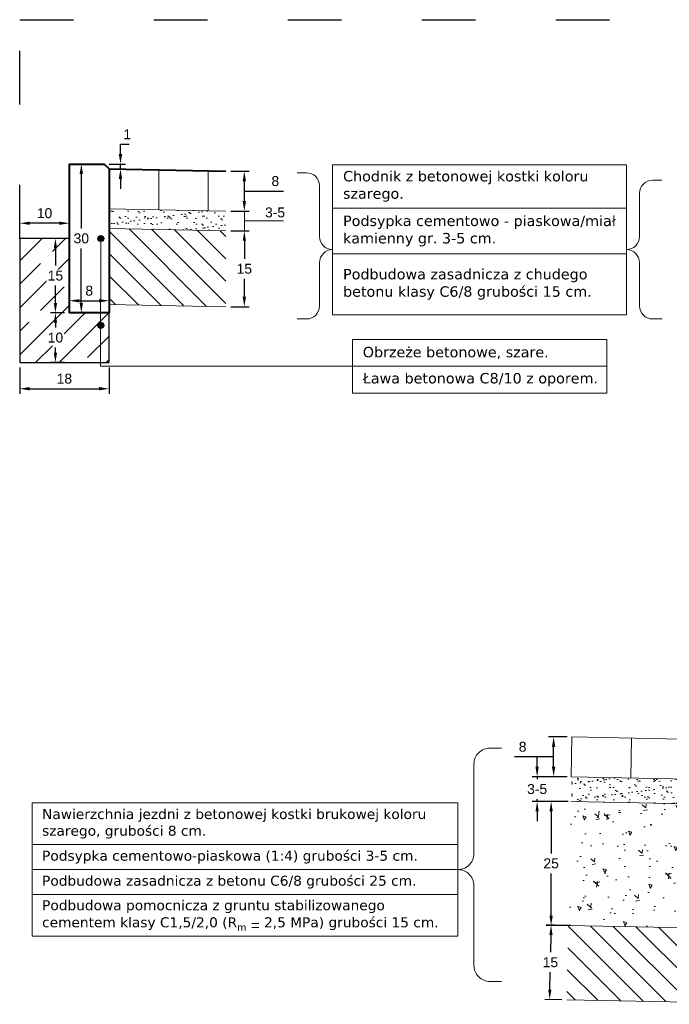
# Model space of a CAD drawing. Header units: millimetres. Extents: x 2422 to 2697, y 999 to 1037.
# Tile 28 of 48: x 2656.48 to 2657.79, y 1020.59 to 1022.57. Entities that reach past the tile are written whole.
import ezdxf

# ---------------------------------------------------------------- set-up
doc = ezdxf.new("R2010")
doc.units = ezdxf.units.MM
doc.linetypes.add('ACAD_ISO03W100', pattern=[30, 12, -18])
for name, color, linetype, lineweight, true_color in [('1_warstwa_ścier.', 7, 'Continuous', 15, 0x636363), ('_JB_Warstwy_Wiążące', 7, 'Continuous', 13, 0x636363), ('Podbudowa_beton', 7, 'Continuous', 13, 0x906713), ('Ulepszone_podloze_stab.', 7, 'Continuous', 13, 0x99410b)]:
    doc.layers.add(name, color=color, linetype=linetype, lineweight=lineweight, true_color=true_color)
doc.layers.add('4_podbudowa_pom.', color=7, linetype='Continuous', true_color=0x906713)
for name, color, linetype, lineweight in [('_JB_Chodnik', 52, 'Continuous', 9), ('_JB_Opisowe', 7, 'Continuous', 0), ('_PN-konstrukcja_linie', 7, 'Continuous', 18), ('_PN-konstrukcja_wypełnienie', 7, 'Continuous', 0), ('_PN-kostka_szara', 251, 'Continuous', 13), ('_PN-kraweznik', 7, 'Continuous', 40), ('_PN-nawierzchnia_kostka_szara', 251, 'Continuous', 40), ('_PN-podsypka_wypełnienie', 7, 'Continuous', 9), ('_PN-ława-wypełnienie', 7, 'Continuous', 0), ('_SZK-wymiary_0.2', 7, 'Continuous', 15), ('opis', 2, 'Continuous', 9)]:
    doc.layers.add(name, color=color, linetype=linetype, lineweight=lineweight)
for name, color, linetype in [('_PN-ława', 7, 'Continuous'), ('_SZK-opis_0.2', 7, 'Continuous'), ('Podsypka', 30, 'Continuous'), ('Tabelka', 7, 'Continuous')]:
    doc.layers.add(name, color=color, linetype=linetype)
doc.layers.add('TEMP', color=80, linetype='Continuous', plot=False)
doc.styles.add('kuba', font='verdana.ttf', dxfattribs={"height": 0.1})
doc.styles.add('standard szczeg', font='arial.ttf', dxfattribs={"height": 0.02})
doc.dimstyles.new('p normalny szczeg.', dxfattribs={"dimtxt": 0.02, "dimasz": 0.02, "dimexe": 0.01, "dimexo": 0.01, "dimgap": 0.01, "dimtad": 1, "dimtih": 1, "dimtoh": 1, "dimdec": 0, "dimlfac": 100, "dimzin": 1, "dimtxsty": 'standard szczeg', "dimcen": 2.5, "dimazin": 0, "dimtfac": 1, "dimtdec": 0, "dimtmove": 0, "dimatfit": 3, "dimfxl": 1, "dimarcsym": 0})

# ---------------------------------------------------------------- blocks, each defined once
blk = doc.blocks.new('*D62')
at = {"layer": '_SZK-wymiary_0.2', "color": 0, "lineweight": -2, "transparency": 16777216}
for p, q in [((2656.9083, 1022.1475), (2656.9453, 1022.1475)), ((2656.9353, 1022.1275), (2656.9353, 1022.0912)), ((2656.9353, 1022.0145), (2656.9353, 1022.0508)), ((2656.9083, 1021.9945), (2656.9453, 1021.9945))]:
    blk.add_line(p, q, dxfattribs=at)
at = {"layer": '_SZK-wymiary_0.2', "color": 0, "transparency": 16777216}
for points in [[(2656.932, 1022.1275), (2656.9386, 1022.1275), (2656.9353, 1022.1475)], [(2656.932, 1022.0145), (2656.9386, 1022.0145), (2656.9353, 1021.9945)]]:
    blk.add_solid(points, dxfattribs=at)
at = {"layer": 'Defpoints', "color": 0, "transparency": 16777216}
for p in [(2656.8983, 1022.1475), (2656.8983, 1021.9945), (2656.9353, 1021.9945)]:
    blk.add_point(p, dxfattribs=at)
at = {"layer": '_SZK-wymiary_0.2', "color": 0, "transparency": 16777216, "insert": (2656.9353, 1022.071), "char_height": 0.02, "attachment_point": 5, "style": 'standard szczeg'}
blk.add_mtext('15', dxfattribs=at)
blk = doc.blocks.new('*D63')
at = {"layer": '_SZK-wymiary_0.2', "color": 0, "lineweight": -2, "ltscale": 0.09, "transparency": 16777216}
for p, q in [((2656.9083, 1022.2675), (2656.9453, 1022.2675)), ((2656.9353, 1022.2075), (2656.9353, 1022.2475)), ((2656.9353, 1022.2275), (2656.9811, 1022.2275)), ((2656.9811, 1022.2275), (2657.0143, 1022.2275)), ((2656.9083, 1022.1875), (2656.9453, 1022.1875))]:
    blk.add_line(p, q, dxfattribs=at)
at = {"layer": '_SZK-wymiary_0.2', "color": 0, "ltscale": 0.09, "transparency": 16777216}
for points in [[(2656.932, 1022.2475), (2656.9386, 1022.2475), (2656.9353, 1022.2675)], [(2656.932, 1022.2075), (2656.9386, 1022.2075), (2656.9353, 1022.1875)]]:
    blk.add_solid(points, dxfattribs=at)
at = {"layer": 'Defpoints', "color": 0, "ltscale": 0.09, "transparency": 16777216}
for p in [(2656.8983, 1022.2675), (2656.9353, 1022.2675), (2656.8983, 1022.1875)]:
    blk.add_point(p, dxfattribs=at)
at = {"layer": '_SZK-wymiary_0.2', "color": 0, "ltscale": 0.09, "transparency": 16777216, "insert": (2656.9977, 1022.2477), "char_height": 0.02, "attachment_point": 5, "style": 'standard szczeg', "bg_fill": 3, "box_fill_scale": 1.1, "bg_fill_color": 256, "bg_fill_true_color": 13158600, "bg_fill_transparency": 0}
blk.add_mtext('8', dxfattribs=at)
blk = doc.blocks.new('*D64')
at = {"layer": '_SZK-wymiary_0.2', "color": 0, "lineweight": -2, "transparency": 16777216}
for p, q in [((2656.6858, 1022.3022), (2656.6858, 1022.3222)), ((2656.6858, 1022.3222), (2656.7031, 1022.3222)), ((2656.6628, 1022.2822), (2656.6958, 1022.2822)), ((2656.6728, 1022.2722), (2656.6958, 1022.2722)), ((2656.6858, 1022.2722), (2656.6858, 1022.2822)), ((2656.6858, 1022.2522), (2656.6858, 1022.2322))]:
    blk.add_line(p, q, dxfattribs=at)
at = {"layer": '_SZK-wymiary_0.2', "color": 0, "transparency": 16777216}
for points in [[(2656.6824, 1022.3022), (2656.6891, 1022.3022), (2656.6858, 1022.2822)], [(2656.6824, 1022.2522), (2656.6891, 1022.2522), (2656.6858, 1022.2722)]]:
    blk.add_solid(points, dxfattribs=at)
at = {"layer": 'Defpoints', "color": 0, "transparency": 16777216}
for p in [(2656.6528, 1022.2822), (2656.6628, 1022.2722), (2656.6858, 1022.2822)]:
    blk.add_point(p, dxfattribs=at)
at = {"layer": '_SZK-wymiary_0.2', "color": 0, "transparency": 16777216, "insert": (2656.6995, 1022.3422), "char_height": 0.02, "attachment_point": 5, "style": 'standard szczeg', "bg_fill": 3, "box_fill_scale": 1.1, "bg_fill_color": 256, "bg_fill_true_color": 13158600, "bg_fill_transparency": 0}
blk.add_mtext('1', dxfattribs=at)
blk = doc.blocks.new('*D65')
at = {"layer": '_SZK-wymiary_0.2', "color": 0, "lineweight": -2, "transparency": 16777216}
for p, q in [((2656.4828, 1022.1422), (2656.4828, 1022.1728)), ((2656.5828, 1022.1422), (2656.5828, 1022.1728)), ((2656.5628, 1022.1628), (2656.5028, 1022.1628))]:
    blk.add_line(p, q, dxfattribs=at)
at = {"layer": '_SZK-wymiary_0.2', "color": 0, "transparency": 16777216}
for points in [[(2656.5028, 1022.1661), (2656.5028, 1022.1595), (2656.4828, 1022.1628)], [(2656.5628, 1022.1661), (2656.5628, 1022.1595), (2656.5828, 1022.1628)]]:
    blk.add_solid(points, dxfattribs=at)
at = {"layer": 'Defpoints', "color": 0, "transparency": 16777216}
for p in [(2656.4828, 1022.1628), (2656.4828, 1022.1322), (2656.5828, 1022.1322)]:
    blk.add_point(p, dxfattribs=at)
at = {"layer": '_SZK-wymiary_0.2', "color": 0, "transparency": 16777216, "insert": (2656.5328, 1022.183), "char_height": 0.02, "attachment_point": 5, "style": 'standard szczeg', "bg_fill": 3, "box_fill_scale": 1.1, "bg_fill_color": 256, "bg_fill_true_color": 13158600, "bg_fill_transparency": 0}
blk.add_mtext('10', dxfattribs=at)
blk = doc.blocks.new('*D66')
at = {"layer": '_SZK-wymiary_0.2', "color": 0, "lineweight": -2, "transparency": 16777216}
for p, q in [((2656.5728, 1022.1322), (2656.5447, 1022.1322)), ((2656.5547, 1022.1122), (2656.5547, 1022.0774)), ((2656.5547, 1022.0022), (2656.5547, 1022.037)), ((2656.5728, 1021.9822), (2656.5447, 1021.9822))]:
    blk.add_line(p, q, dxfattribs=at)
at = {"layer": '_SZK-wymiary_0.2', "color": 0, "transparency": 16777216}
for points in [[(2656.5514, 1022.1122), (2656.5581, 1022.1122), (2656.5547, 1022.1322)], [(2656.5514, 1022.0022), (2656.5581, 1022.0022), (2656.5547, 1021.9822)]]:
    blk.add_solid(points, dxfattribs=at)
at = {"layer": 'Defpoints', "color": 0, "transparency": 16777216}
for p in [(2656.5828, 1022.1322), (2656.5547, 1021.9822), (2656.5828, 1021.9822)]:
    blk.add_point(p, dxfattribs=at)
at = {"layer": '_SZK-wymiary_0.2', "color": 0, "transparency": 16777216, "insert": (2656.5547, 1022.0572), "char_height": 0.02, "attachment_point": 5, "style": 'standard szczeg', "bg_fill": 3, "box_fill_scale": 1.1, "bg_fill_color": 256, "bg_fill_true_color": 13158600, "bg_fill_transparency": 0}
blk.add_mtext('15', dxfattribs=at)
blk = doc.blocks.new('*D67')
at = {"layer": '_SZK-wymiary_0.2', "color": 0, "lineweight": -2, "transparency": 16777216}
for p, q in [((2656.5728, 1021.9822), (2656.5447, 1021.9822)), ((2656.5547, 1021.9622), (2656.5547, 1021.9524)), ((2656.5547, 1021.9022), (2656.5547, 1021.912)), ((2656.5728, 1021.8822), (2656.5447, 1021.8822))]:
    blk.add_line(p, q, dxfattribs=at)
at = {"layer": '_SZK-wymiary_0.2', "color": 0, "transparency": 16777216}
for points in [[(2656.5514, 1021.9622), (2656.5581, 1021.9622), (2656.5547, 1021.9822)], [(2656.5514, 1021.9022), (2656.5581, 1021.9022), (2656.5547, 1021.8822)]]:
    blk.add_solid(points, dxfattribs=at)
at = {"layer": 'Defpoints', "color": 0, "transparency": 16777216}
for p in [(2656.5828, 1021.9822), (2656.5547, 1021.8822), (2656.5828, 1021.8822)]:
    blk.add_point(p, dxfattribs=at)
at = {"layer": '_SZK-wymiary_0.2', "color": 0, "transparency": 16777216, "insert": (2656.5547, 1021.9322), "char_height": 0.02, "attachment_point": 5, "style": 'standard szczeg', "bg_fill": 3, "box_fill_scale": 1.1, "bg_fill_color": 256, "bg_fill_true_color": 13158600, "bg_fill_transparency": 0}
blk.add_mtext('10', dxfattribs=at)
blk = doc.blocks.new('*D68')
at = {"layer": '_SZK-wymiary_0.2', "color": 0, "lineweight": -2, "transparency": 16777216}
for p, q in [((2656.4828, 1021.8722), (2656.4828, 1021.8192)), ((2656.6628, 1021.8722), (2656.6628, 1021.8192)), ((2656.5028, 1021.8292), (2656.6428, 1021.8292))]:
    blk.add_line(p, q, dxfattribs=at)
at = {"layer": '_SZK-wymiary_0.2', "color": 0, "transparency": 16777216}
for points in [[(2656.5028, 1021.8326), (2656.5028, 1021.8259), (2656.4828, 1021.8292)], [(2656.6428, 1021.8326), (2656.6428, 1021.8259), (2656.6628, 1021.8292)]]:
    blk.add_solid(points, dxfattribs=at)
at = {"layer": 'Defpoints', "color": 0, "transparency": 16777216}
for p in [(2656.4828, 1021.8822), (2656.6628, 1021.8822), (2656.6628, 1021.8292)]:
    blk.add_point(p, dxfattribs=at)
at = {"layer": '_SZK-wymiary_0.2', "color": 0, "transparency": 16777216, "insert": (2656.5728, 1021.8494), "char_height": 0.02, "attachment_point": 5, "style": 'standard szczeg', "bg_fill": 3, "box_fill_scale": 1.1, "bg_fill_color": 256, "bg_fill_true_color": 13158600, "bg_fill_transparency": 0}
blk.add_mtext('18', dxfattribs=at)
blk = doc.blocks.new('*D69')
at = {"layer": '_SZK-wymiary_0.2', "color": 0, "lineweight": -2, "transparency": 16777216}
for p, q in [((2656.5828, 1021.9922), (2656.5828, 1022.0166)), ((2656.6628, 1021.9922), (2656.6628, 1022.0166)), ((2656.6028, 1022.0066), (2656.6428, 1022.0066))]:
    blk.add_line(p, q, dxfattribs=at)
at = {"layer": '_SZK-wymiary_0.2', "color": 0, "transparency": 16777216}
for points in [[(2656.6028, 1022.0099), (2656.6028, 1022.0032), (2656.5828, 1022.0066)], [(2656.6428, 1022.0099), (2656.6428, 1022.0032), (2656.6628, 1022.0066)]]:
    blk.add_solid(points, dxfattribs=at)
at = {"layer": 'Defpoints', "color": 0, "transparency": 16777216}
for p in [(2656.6628, 1022.0066), (2656.5828, 1021.9822), (2656.6628, 1021.9822)]:
    blk.add_point(p, dxfattribs=at)
at = {"layer": '_SZK-wymiary_0.2', "color": 0, "transparency": 16777216, "insert": (2656.6228, 1022.0268), "char_height": 0.02, "attachment_point": 5, "style": 'standard szczeg', "bg_fill": 3, "box_fill_scale": 1.1, "bg_fill_color": 256, "bg_fill_true_color": 13158600, "bg_fill_transparency": 0}
blk.add_mtext('8', dxfattribs=at)
blk = doc.blocks.new('*D70')
at = {"layer": '_SZK-wymiary_0.2', "color": 0, "lineweight": -2, "transparency": 16777216}
for p, q in [((2656.6078, 1022.2822), (2656.5969, 1022.2822)), ((2656.6069, 1022.2622), (2656.6069, 1022.1524)), ((2656.6069, 1022.0022), (2656.6069, 1022.112)), ((2656.6128, 1021.9822), (2656.5969, 1021.9822))]:
    blk.add_line(p, q, dxfattribs=at)
at = {"layer": '_SZK-wymiary_0.2', "color": 0, "transparency": 16777216}
for points in [[(2656.6035, 1022.2622), (2656.6102, 1022.2622), (2656.6069, 1022.2822)], [(2656.6035, 1022.0022), (2656.6102, 1022.0022), (2656.6069, 1021.9822)]]:
    blk.add_solid(points, dxfattribs=at)
at = {"layer": 'Defpoints', "color": 0, "transparency": 16777216}
for p in [(2656.6069, 1022.2822), (2656.6178, 1022.2822), (2656.6228, 1021.9822)]:
    blk.add_point(p, dxfattribs=at)
at = {"layer": '_SZK-wymiary_0.2', "color": 0, "transparency": 16777216, "insert": (2656.6069, 1022.1322), "char_height": 0.02, "attachment_point": 5, "style": 'standard szczeg', "bg_fill": 3, "box_fill_scale": 1.1, "bg_fill_color": 256, "bg_fill_true_color": 13158600, "bg_fill_transparency": 0}
blk.add_mtext('30', dxfattribs=at)
blk = doc.blocks.new('*D494')
at = {"layer": '_SZK-wymiary_0.2', "color": 0, "lineweight": -2, "ltscale": 0.09, "transparency": 16777216}
for p, q in [((2657.5854, 1021.1271), (2657.5484, 1021.1271)), ((2657.5584, 1021.0671), (2657.5584, 1021.1071)), ((2657.5126, 1021.0871), (2657.4794, 1021.0871)), ((2657.5584, 1021.0871), (2657.5126, 1021.0871)), ((2657.5854, 1021.0471), (2657.5484, 1021.0471))]:
    blk.add_line(p, q, dxfattribs=at)
at = {"layer": '_SZK-wymiary_0.2', "color": 0, "ltscale": 0.09, "transparency": 16777216}
for points in [[(2657.5551, 1021.1071), (2657.5617, 1021.1071), (2657.5584, 1021.1271)], [(2657.5551, 1021.0671), (2657.5617, 1021.0671), (2657.5584, 1021.0471)]]:
    blk.add_solid(points, dxfattribs=at)
at = {"layer": 'Defpoints', "color": 0, "ltscale": 0.09, "transparency": 16777216}
for p in [(2657.5584, 1021.1271), (2657.5954, 1021.1271), (2657.5954, 1021.0471)]:
    blk.add_point(p, dxfattribs=at)
at = {"layer": '_SZK-wymiary_0.2', "color": 0, "ltscale": 0.09, "transparency": 16777216, "insert": (2657.496, 1021.1073), "char_height": 0.02, "attachment_point": 5, "style": 'standard szczeg', "bg_fill": 3, "box_fill_scale": 1.1, "bg_fill_color": 256, "bg_fill_true_color": 13158600, "bg_fill_transparency": 0}
blk.add_mtext('8', dxfattribs=at)
blk = doc.blocks.new('*D495')
at = {"layer": '_SZK-wymiary_0.2', "color": 0, "lineweight": -2, "transparency": 16777216}
for p, q in [((2657.5252, 1021.0671), (2657.5252, 1021.0871)), ((2657.5854, 1021.0471), (2657.5152, 1021.0471)), ((2657.5252, 1021.0471), (2657.5252, 1021.0423)), ((2657.588, 1020.9971), (2657.5152, 1020.9971)), ((2657.5252, 1020.9971), (2657.5252, 1021.0019)), ((2657.5252, 1020.9771), (2657.5252, 1020.9571))]:
    blk.add_line(p, q, dxfattribs=at)
at = {"layer": '_SZK-wymiary_0.2', "color": 0, "transparency": 16777216}
for points in [[(2657.5218, 1021.0671), (2657.5285, 1021.0671), (2657.5252, 1021.0471)], [(2657.5218, 1020.9771), (2657.5285, 1020.9771), (2657.5252, 1020.9971)]]:
    blk.add_solid(points, dxfattribs=at)
at = {"layer": 'Defpoints', "color": 0, "transparency": 16777216}
for p in [(2657.5252, 1021.0471), (2657.5954, 1021.0471), (2657.598, 1020.9971)]:
    blk.add_point(p, dxfattribs=at)
at = {"layer": '_SZK-wymiary_0.2', "color": 0, "transparency": 16777216, "insert": (2657.5252, 1021.0221), "char_height": 0.02, "attachment_point": 5, "style": 'standard szczeg', "bg_fill": 3, "box_fill_scale": 1.1, "bg_fill_color": 256, "bg_fill_true_color": 13158600, "bg_fill_transparency": 0}
blk.add_mtext('3-5', dxfattribs=at)
blk = doc.blocks.new('*D496')
at = {"layer": '_SZK-wymiary_0.2', "color": 0, "lineweight": -2, "transparency": 16777216}
for p, q in [((2657.588, 1020.9971), (2657.5434, 1020.9971)), ((2657.5534, 1020.9771), (2657.5534, 1020.8924)), ((2657.5534, 1020.7672), (2657.5534, 1020.852)), ((2657.593, 1020.7472), (2657.5434, 1020.7472))]:
    blk.add_line(p, q, dxfattribs=at)
at = {"layer": '_SZK-wymiary_0.2', "color": 0, "transparency": 16777216}
for points in [[(2657.55, 1020.9771), (2657.5567, 1020.9771), (2657.5534, 1020.9971)], [(2657.55, 1020.7672), (2657.5567, 1020.7672), (2657.5534, 1020.7472)]]:
    blk.add_solid(points, dxfattribs=at)
at = {"layer": 'Defpoints', "color": 0, "transparency": 16777216}
for p in [(2657.598, 1020.9971), (2657.5534, 1020.7472), (2657.603, 1020.7472)]:
    blk.add_point(p, dxfattribs=at)
at = {"layer": '_SZK-wymiary_0.2', "color": 0, "transparency": 16777216, "insert": (2657.5534, 1020.8722), "char_height": 0.02, "attachment_point": 5, "style": 'standard szczeg'}
blk.add_mtext('25', dxfattribs=at)
blk = doc.blocks.new('*D497')
at = {"layer": 'Defpoints', "color": 0, "ltscale": 0.02, "transparency": 16777216}
for p in [(2657.5878, 1020.7472), (2657.5504, 1020.5979), (2657.5848, 1020.5972)]:
    blk.add_point(p, dxfattribs=at)
at = {"layer": 'Tabelka', "color": 0, "lineweight": -2, "ltscale": 0.02, "transparency": 16777216}
for p, q in [((2657.5778, 1020.7474), (2657.5434, 1020.7481)), ((2657.553, 1020.7279), (2657.5523, 1020.6931)), ((2657.5508, 1020.6179), (2657.5515, 1020.6527)), ((2657.5748, 1020.5974), (2657.5404, 1020.5981))]:
    blk.add_line(p, q, dxfattribs=at)
at = {"layer": 'Tabelka', "color": 0, "ltscale": 0.02, "transparency": 16777216}
for points in [[(2657.5497, 1020.728), (2657.5563, 1020.7278), (2657.5534, 1020.7479)], [(2657.5475, 1020.618), (2657.5541, 1020.6178), (2657.5504, 1020.5979)]]:
    blk.add_solid(points, dxfattribs=at)
at = {"layer": 'Tabelka', "color": 0, "ltscale": 0.02, "transparency": 16777216, "insert": (2657.5519, 1020.6729), "char_height": 0.02, "attachment_point": 5, "style": 'standard szczeg'}
blk.add_mtext('15', dxfattribs=at)

msp = doc.modelspace()

# ---------------------------------------------------------------- hatches: boundary and pattern name
at = {"layer": '_PN-konstrukcja_wypełnienie', "lineweight": 0, "ltscale": 0.09}
h = msp.add_hatch(dxfattribs=at)
h.set_pattern_fill('ANSI31', color=256, scale=0.01, angle=90)
h.set_pattern_definition([(135, (-523.198073, -741.982587), (-0.0224506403, -0.0224506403), [])])
h.paths.add_polyline_path([(2656.8983, 1021.9945), (2656.8983, 1022.1475), (2656.6628, 1022.1522), (2656.6628, 1021.9992)])
at = {"layer": '_PN-podsypka_wypełnienie', "ltscale": 0.09}
h = msp.add_hatch(dxfattribs=at)
h.set_pattern_fill('AR-SAND', color=256, scale=0.0005, style=0)
h.set_pattern_definition([(37.5, (-523.198073, -741.982587), (-0.00080001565, 0.02447066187), [0, -0.019304, 0, -0.02159, 0, -0.0206375]), (7.5, (-523.198073, -741.982587), (0.02247616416, 0.03584125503), [0, -0.010414, 0, -0.017399, 0, -0.0066675]), (327.5, (-523.213694, -741.982587), (0.03954961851, 7.185923e-05), [0, -0.00635, 0, -0.02286, 0, -0.029845]), (317.5, (-523.213694, -741.982587), (0.03817782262, 0.01114646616), [0, -0.003175, 0, -0.014986, 0, -0.017145])])
h.paths.add_polyline_path([(2656.8983, 1022.1475), (2656.8983, 1022.1875), (2656.6628, 1022.1922), (2656.6628, 1022.1522)])
at = {"layer": '_PN-ława-wypełnienie'}
h = msp.add_hatch(dxfattribs=at)
h.set_pattern_fill('JIS_STN_1E', color=256, scale=0.067035, style=0)
h.set_pattern_definition([(45, (2656.90414, 1013.312615), (-0.0474008, 0.0474008), []), (45, (2656.9514, 1013.312615), (-0.0474008, 0.0474008), [0.06703484, -0.0335174])])
h.paths.add_polyline_path([(2656.6628, 1021.8822), (2656.4828, 1021.8822), (2656.4828, 1022.1322), (2656.5828, 1022.1322), (2656.5828, 1021.9822), (2656.6628, 1021.9822)])
at = {"layer": '_SZK-opis_0.2', "ltscale": 0.09}
h = msp.add_hatch(color=256, dxfattribs=at)
h.dxf.hatch_style = 1
h.paths.add_polyline_path([(2656.6401, 1022.1319, 1), (2656.6521, 1022.1319, 1)])
h = msp.add_hatch(color=256, dxfattribs=at)
h.dxf.hatch_style = 1
h.paths.add_polyline_path([(2656.6401, 1021.9569, 1), (2656.6521, 1021.9569, 1)])
at = {"layer": 'Podbudowa_beton', "ltscale": 0.09}
h = msp.add_hatch(dxfattribs=at)
h.set_pattern_fill('AR-CONC', scale=0.0005, angle=90)
h.set_pattern_definition([(140, (42.66206, -829.9403), (0.0079695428, 0.0910923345), [0.009525, -0.104775]), (85, (42.66206, -829.9403), (-0.0955284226, -0.0176217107), [0.00762, -0.083820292]), (190.4514447, (42.662725, -829.93271), (-0.087558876, 0.0734706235), [0.0080950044, -0.0890451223]), (136.1842, (42.63666, -829.9403), (0.021021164, 0.1355395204), [0.0142875, -0.1571625]), (186.6355576, (42.63841, -829.929), (-0.1237130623, 0.118702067), [0.0121425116, -0.133567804]), (81.184151, (42.63666, -829.9403), (-0.123713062, 0.118702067), [0.0114299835, -0.125729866]), (111, (42.64301, -829.9276), (0.0511325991, 0.0758071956), [0.009525, -0.104775]), (56, (42.64301, -829.9276), (-0.092093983, 0.0309010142), [0.00762, -0.08382]), (161.451445, (42.64727, -829.92128), (-0.0409613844, 0.1067082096), [0.0080950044, -0.0890449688]), (127.5, (42.66206, -829.9403), (-0.04227751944, 0.00154430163), [0, -0.082804, 0, -0.08509, 0, -0.0841375]), (97.5, (42.66206, -829.9403), (-0.0500902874, 0.03340983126), [0, -0.048514, 0, -0.080899, 0, -0.0320675]), (57.5, (42.66206, -829.968622), (0.002864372, 0.0677952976), [0, -0.03175, 0, -0.09906, 0, -0.131445]), (47.5, (42.66206, -829.98132), (-0.0127132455, 0.0740645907), [0, -0.041275, 0, -0.065786, 0, -0.093345])])
h.paths.add_polyline_path([(2657.5928, 1020.9971), (2657.5878, 1020.7472), (2658.0363, 1020.7382), (2658.0363, 1020.9883)])
at = {"layer": 'Podsypka', "lineweight": 13, "ltscale": 0.09}
h = msp.add_hatch(dxfattribs=at)
h.set_pattern_fill('AR-SAND', scale=0.0005, style=0)
h.set_pattern_definition([(37.5, (-24.617107, -12.94648), (-0.00080001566, 0.02447066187), [0, -0.019304, 0, -0.02159, 0, -0.0206375]), (7.5, (-24.617107, -12.94648), (0.02247616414, 0.03584125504), [0, -0.010414, 0, -0.017399, 0, -0.0066675]), (327.5, (-24.632728, -12.94648), (0.03954961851, 7.185926e-05), [0, -0.00635, 0, -0.02286, 0, -0.029845]), (317.5, (-24.632728, -12.94648), (0.0381778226, 0.0111464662), [0, -0.003175, 0, -0.014986, 0, -0.017145])])
h.paths.add_polyline_path([(2657.5938, 1021.0471), (2657.5928, 1020.9971), (2658.0363, 1020.9883), (2658.0363, 1021.0383)])
at = {"layer": 'Ulepszone_podloze_stab.', "ltscale": 0.09}
h = msp.add_hatch(dxfattribs=at)
h.set_pattern_fill('ANSI31', scale=0.01, angle=90)
h.set_pattern_definition([(135, (42.66206, -829.94035), (-0.0224506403, -0.0224506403), [])])
h.paths.add_polyline_path([(2657.5878, 1020.7472), (2657.5848, 1020.5972), (2658.0363, 1020.5882), (2658.0363, 1020.7382)])

# ---------------------------------------------------------------- linework, layer by layer
at = {"layer": '1_warstwa_ścier.', "ltscale": 0.02}
for points in [[(2657.5954, 1021.1271), (2657.5938, 1021.0471)], [(2657.7154, 1021.1247), (2657.7138, 1021.0447)]]:
    msp.add_lwpolyline(points, dxfattribs=at)
at = {"layer": '1_warstwa_ścier.', "color": 7}
msp.add_lwpolyline([(2657.5938, 1021.0471), (2658.0363, 1021.0383)], dxfattribs=at)
at = {"layer": '4_podbudowa_pom.', "color": 7, "lineweight": 15, "ltscale": 0.02}
msp.add_lwpolyline([(2657.5848, 1020.5972), (2658.0363, 1020.5882), (2658.0363, 1021.1183), (2657.5954, 1021.1271)], dxfattribs=at)
at = {"layer": '4_podbudowa_pom.', "color": 7, "lineweight": 13, "ltscale": 0.02}
msp.add_lwpolyline([(2657.5878, 1020.7472), (2658.0363, 1020.7382)], dxfattribs=at)
at = {"layer": '_JB_Chodnik'}
for p, q in [((2656.7628, 1022.2702), (2656.7628, 1022.1902)), ((2656.8627, 1022.2682), (2656.8627, 1022.1882))]:
    msp.add_line(p, q, dxfattribs=at)
at = {"layer": '_JB_Opisowe', "ltscale": 0.09}
for p, q in [((2657.1132, 1022.2809), (2657.1132, 1021.9784)), ((2657.7051, 1022.2809), (2657.7051, 1021.9784)), ((2657.0417, 1022.2646), (2657.0604, 1022.2646)), ((2657.7767, 1022.2496), (2657.7579, 1022.2496)), ((2657.0868, 1022.2382), (2657.0868, 1022.1361)), ((2656.9353, 1022.2075), (2656.9353, 1022.2275)), ((2657.7315, 1022.2232), (2657.7315, 1022.1361)), ((2657.0868, 1022.0833), (2657.0868, 1021.9962)), ((2657.7315, 1022.0833), (2657.7315, 1021.9962)), ((2657.0604, 1021.9698), (2657.0415, 1021.9698)), ((2657.7579, 1021.9698), (2657.7768, 1021.9698))]:
    msp.add_line(p, q, dxfattribs=at)
at = {"layer": '_JB_Opisowe'}
for p, q in [((2657.1132, 1022.2809), (2657.7051, 1022.2809)), ((2657.1132, 1022.1934), (2657.7051, 1022.1934)), ((2657.1132, 1022.1009), (2657.7051, 1022.1009)), ((2657.1132, 1021.9784), (2657.7051, 1021.9784)), ((2657.6655, 1021.9284), (2657.1529, 1021.9284)), ((2657.1529, 1021.9284), (2657.1529, 1021.8204)), ((2657.6655, 1021.9284), (2657.6655, 1021.8204)), ((2657.6655, 1021.8744), (2657.1529, 1021.8744)), ((2657.1529, 1021.8204), (2657.6655, 1021.8204))]:
    msp.add_line(p, q, dxfattribs=at)
at = {"layer": '_JB_Opisowe', "ltscale": 0.5}
for p, q in [((2657.3655, 1020.9101), (2656.5077, 1020.9101)), ((2657.3655, 1020.8597), (2656.5077, 1020.8597)), ((2657.3655, 1020.8093), (2656.5077, 1020.8093))]:
    msp.add_line(p, q, dxfattribs=at)
at = {"layer": '_JB_Opisowe', "ltscale": 0.02}
msp.add_lwpolyline([(2657.4535, 1020.6342), (2657.4303, 1020.6342, -0.414214), (2657.3979, 1020.6666), (2657.3979, 1020.8273, 0.414214), (2657.3655, 1020.8597, 0.414214), (2657.3979, 1020.8921), (2657.3979, 1021.0724, -0.414214), (2657.4303, 1021.1048), (2657.4533, 1021.1048)], format="xyb", dxfattribs=at)
at = {"layer": '_JB_Opisowe', "ltscale": 0.5}
msp.add_lwpolyline([(2657.3655, 1020.9941), (2656.5077, 1020.9941), (2656.5077, 1020.7253), (2657.3655, 1020.7253)], close=True, dxfattribs=at)
at = {"layer": '_JB_Opisowe', "ltscale": 0.09}
for centre, start, end in [((2657.0604, 1022.2382), 0, 90), ((2657.7579, 1022.2232), 90, 180), ((2657.1132, 1022.1361), 180, 270), ((2657.7051, 1022.1361), 270, 0), ((2657.1132, 1022.0833), 90, 180), ((2657.7051, 1022.0833), 0, 90), ((2657.0604, 1021.9962), 270, 0), ((2657.7579, 1021.9962), 180, 270)]:
    msp.add_arc(centre, 0.0264, start, end, dxfattribs=at)
at = {"layer": '_JB_Warstwy_Wiążące', "color": 7, "ltscale": 0.09}
msp.add_lwpolyline([(2658.0363, 1020.9883), (2657.5928, 1020.9971)], dxfattribs=at)
at = {"layer": '_PN-konstrukcja_linie'}
msp.add_lwpolyline([(2656.8983, 1022.1475), (2656.662, 1022.1522)], dxfattribs=at)
at = {"layer": '_PN-ława'}
msp.add_lwpolyline([(2656.5828, 1022.1322), (2656.4828, 1022.1322), (2656.4828, 1021.8822), (2656.6628, 1021.8822), (2656.6628, 1021.9822)], dxfattribs=at)
at = {"layer": '_SZK-opis_0.2', "ltscale": 0.09}
for centre in [(2656.6461, 1022.1319), (2656.6461, 1021.9569)]:
    msp.add_circle(centre, 0.006, dxfattribs=at)
at = {"layer": '_SZK-wymiary_0.2', "ltscale": 0.09}
for p, q in [((2656.9083, 1022.1875), (2656.9453, 1022.1875)), ((2656.9353, 1022.1475), (2656.9353, 1022.1875)), ((2656.9353, 1022.1475), (2656.9353, 1022.1875)), ((2656.9353, 1022.1675), (2656.9803, 1022.1675)), ((2656.9803, 1022.1675), (2657.0141, 1022.1675)), ((2656.9083, 1022.1475), (2656.9453, 1022.1475))]:
    msp.add_line(p, q, dxfattribs=at)

# ---------------------------------------------------------------- texts
at = {"layer": '_JB_Opisowe', "char_height": 0.021, "attachment_point": 4, "style": 'kuba'}
for s, insert, width in [('\\pxl1,ql;Chodnik z betonowej kostki koloru szarego.', (2657.1132, 1022.2372), 0.590954), ('\\pxl1,ql;Podsypka cementowo - piaskowa/miał kamienny gr. 3-5 cm.', (2657.1132, 1022.1472), 0.591947), ('\\A1;\\pxl1;Podbudowa zasadnicza z chudego betonu klasy C6/8 grubości 15 cm. ', (2657.1132, 1022.0397), 0.570151), ('\\pxl1,ql;Obrzeże betonowe, szare.', (2657.1529, 1021.9014), 0.468596), ('\\pxl1,ql;Ława betonowa C8/10 z oporem. ', (2657.1529, 1021.8474), 0.512581)]:
    msp.add_mtext(s, dxfattribs=dict(at, insert=insert, width=width))
at = {"layer": 'opis', "color": 7, "char_height": 0.02016, "attachment_point": 4, "style": 'kuba'}
for s, insert, width in [('\\pxl1,ql;Nawierzchnia jezdni z betonowej kostki brukowej koloru szarego, grubości 8 cm.', (2656.5077, 1020.9521), 0.794668), ('\\pxl1,ql;Podsypka cementowo-piaskowa (1:4) grubości 3-5 cm.', (2656.5077, 1020.8849), 0.961202), ('\\A1;\\pxl1,ql;Podbudowa zasadnicza z betonu C6/8 grubości 25 cm.', (2656.5077, 1020.8345), 0.857768), ('\\A1;\\pxl1;Podbudowa pomocnicza z gruntu stabilizowanego cementem klasy C1,5/2,0 (R{\\H0.7x;\\S^ m;} {\\A0;\\fArial|b0|i0|c238|p34;\\H1.08333x;=} 2,5 MPa) grubości 15 cm.', (2656.5077, 1020.7673), 0.851004)]:
    msp.add_mtext(s, dxfattribs=dict(at, insert=insert, width=width))

# ---------------------------------------------------------------- dimensions: what is measured, and where the dimension line sits
at = {"layer": '_SZK-wymiary_0.2'}
dim = msp.add_linear_dim(base=(2656.9353, 1021.9945), p1=(2656.8983, 1022.1475), p2=(2656.8983, 1021.9945), angle=90, dimstyle='p normalny szczeg.', dxfattribs=at)
dim.commit()
dim.dimension.update_dxf_attribs({"geometry": '*D62', "text_midpoint": (2656.9353, 1022.071)})
at = {"layer": 'Tabelka', "ltscale": 0.02}
dim = msp.add_aligned_dim(p1=(2657.5878, 1020.7472), p2=(2657.5848, 1020.5972), distance=-0.0344, dimstyle='p normalny szczeg.', dxfattribs=at)
dim.commit()
dim.dimension.update_dxf_attribs({"geometry": '*D497', "text_midpoint": (2657.5519, 1020.6729)})

# ---------------------------------------------------------------- next in the draw order: texts
at = {"layer": '_SZK-wymiary_0.2', "ltscale": 0.09, "insert": (2656.9972, 1022.1845), "char_height": 0.02, "attachment_point": 5, "style": 'standard szczeg', "bg_fill": 3, "box_fill_scale": 1.1, "bg_fill_color": 256, "bg_fill_true_color": 13158600, "bg_fill_transparency": 0}
msp.add_mtext('3-5', dxfattribs=at)

# ---------------------------------------------------------------- next in the draw order: dimensions: what is measured, and where the dimension line sits
at = {"layer": '_SZK-wymiary_0.2', "ltscale": 0.09}
dim = msp.add_linear_dim(base=(2657.5584, 1021.1271), p1=(2657.5954, 1021.0471), p2=(2657.5954, 1021.1271), angle=90, dimstyle='p normalny szczeg.', override={"dimtmove": 1, "dimtfill": 1}, dxfattribs=at)
dim.commit()
dim.dimension.update_dxf_attribs({"geometry": '*D494', "text_midpoint": (2657.5026, 1021.0871), "dimtype": 160})

# ---------------------------------------------------------------- next in the draw order: linework, layer by layer
at = {"layer": 'TEMP', "linetype": 'ACAD_ISO03W100', "ltscale": 0.009}
msp.add_lwpolyline([(2656.4828, 1022.1322), (2656.4828, 1022.5732), (2665.5237, 1022.5732), (2665.5237, 1022.0509)], dxfattribs=at)

# ---------------------------------------------------------------- next in the draw order: dimensions: what is measured, and where the dimension line sits
at = {"layer": '_SZK-wymiary_0.2'}
dim = msp.add_linear_dim(base=(2657.5252, 1021.0471), p1=(2657.598, 1020.9971), p2=(2657.5954, 1021.0471), angle=90, text='3-5', dimstyle='p normalny szczeg.', override={"dimtfill": 1}, dxfattribs=at)
dim.commit()
dim.dimension.update_dxf_attribs({"geometry": '*D495', "text_midpoint": (2657.5252, 1021.0221), "dimtype": 160})

# ---------------------------------------------------------------- next in the draw order: dimensions: what is measured, and where the dimension line sits
for base, p1, p2, picture, middle in [((2656.6858, 1022.2822), (2656.6628, 1022.2722), (2656.6528, 1022.2822), '*D64', (2656.6995, 1022.3422)), ((2656.5547, 1021.9822), (2656.5828, 1022.1322), (2656.5828, 1021.9822), '*D66', (2656.5547, 1022.0572))]:
    dim = msp.add_linear_dim(base=base, p1=p1, p2=p2, angle=90, dimstyle='p normalny szczeg.', override={"dimtfill": 1}, dxfattribs=at)
    dim.commit()
    dim.dimension.update_dxf_attribs({"geometry": picture, "text_midpoint": middle})
at = {"layer": '_SZK-wymiary_0.2', "ltscale": 0.09}
dim = msp.add_linear_dim(base=(2656.9353, 1022.2675), p1=(2656.8983, 1022.1875), p2=(2656.8983, 1022.2675), angle=90, dimstyle='p normalny szczeg.', override={"dimtmove": 1, "dimtfill": 1}, dxfattribs=at)
dim.commit()
dim.dimension.update_dxf_attribs({"geometry": '*D63', "text_midpoint": (2656.9911, 1022.2275), "dimtype": 160})
at = {"layer": '_SZK-wymiary_0.2'}
dim = msp.add_linear_dim(base=(2657.5534, 1020.7472), p1=(2657.598, 1020.9971), p2=(2657.603, 1020.7472), angle=90, dimstyle='p normalny szczeg.', dxfattribs=at)
dim.commit()
dim.dimension.update_dxf_attribs({"geometry": '*D496', "text_midpoint": (2657.5534, 1020.8722)})

# ---------------------------------------------------------------- next in the draw order: linework, layer by layer
at = {"layer": '_PN-kostka_szara'}
msp.add_lwpolyline([(2656.8983, 1022.1875), (2656.6628, 1022.1922)], dxfattribs=at)
at = {"layer": '_PN-nawierzchnia_kostka_szara'}
msp.add_lwpolyline([(2656.6628, 1022.2722), (2656.8983, 1022.2675)], dxfattribs=at)

# ---------------------------------------------------------------- next in the draw order: dimensions: what is measured, and where the dimension line sits
at = {"layer": '_SZK-wymiary_0.2'}
dim = msp.add_linear_dim(base=(2656.5547, 1021.8822), p1=(2656.5828, 1021.9822), p2=(2656.5828, 1021.8822), angle=90, dimstyle='p normalny szczeg.', override={"dimtfill": 1}, dxfattribs=at)
dim.commit()
dim.dimension.update_dxf_attribs({"geometry": '*D67', "text_midpoint": (2656.5547, 1021.9322), "dimtype": 160})

# ---------------------------------------------------------------- next in the draw order: dimensions: what is measured, and where the dimension line sits
for base, p1, p2, picture, middle in [((2656.6628, 1022.0066), (2656.5828, 1021.9822), (2656.6628, 1021.9822), '*D69', (2656.6228, 1022.0268)), ((2656.6628, 1021.8292), (2656.4828, 1021.8822), (2656.6628, 1021.8822), '*D68', (2656.5728, 1021.8494))]:
    dim = msp.add_linear_dim(base=base, p1=p1, p2=p2, dimstyle='p normalny szczeg.', override={"dimtfill": 1}, dxfattribs=at)
    dim.commit()
    dim.dimension.update_dxf_attribs({"geometry": picture, "text_midpoint": middle})

# ---------------------------------------------------------------- next in the draw order: linework, layer by layer
at = {"layer": '_JB_Opisowe', "ltscale": 0.02}
msp.add_lwpolyline([(2657.1529, 1021.8744), (2656.6456, 1021.8744), (2656.6461, 1022.1319)], dxfattribs=at)
at = {"layer": '_PN-konstrukcja_linie'}
msp.add_lwpolyline([(2656.8983, 1021.9945), (2656.662, 1021.9992)], dxfattribs=at)

# ---------------------------------------------------------------- next in the draw order: dimensions: what is measured, and where the dimension line sits
at = {"layer": '_SZK-wymiary_0.2'}
dim = msp.add_linear_dim(base=(2656.6069, 1022.2822), p1=(2656.6228, 1021.9822), p2=(2656.6178, 1022.2822), angle=90, dimstyle='p normalny szczeg.', override={"dimtfill": 1}, dxfattribs=at)
dim.commit()
dim.dimension.update_dxf_attribs({"geometry": '*D70', "text_midpoint": (2656.6069, 1022.1322)})

# ---------------------------------------------------------------- next in the draw order: dimensions: what is measured, and where the dimension line sits
dim = msp.add_linear_dim(base=(2656.4828, 1022.1628), p1=(2656.5828, 1022.1322), p2=(2656.4828, 1022.1322), dimstyle='p normalny szczeg.', override={"dimtfill": 1}, dxfattribs=at)
dim.commit()
dim.dimension.update_dxf_attribs({"geometry": '*D65', "text_midpoint": (2656.5328, 1022.183)})

# ---------------------------------------------------------------- next in the draw order: linework, layer by layer
at = {"layer": '_PN-kraweznik'}
msp.add_lwpolyline([(2656.6628, 1022.2722), (2656.6628, 1021.9822), (2656.5828, 1021.9822), (2656.5828, 1022.2822), (2656.6528, 1022.2822)], close=True, dxfattribs=at)

doc.saveas('drawing.dxf')
